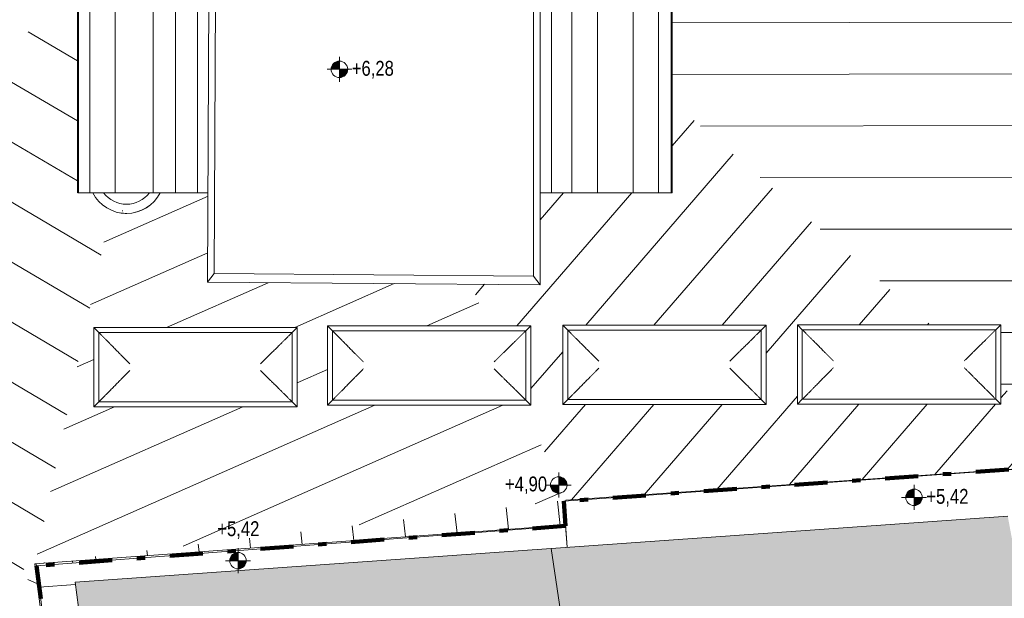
# Model space of a CAD drawing. Header units: metres. Extents: x 2 to 202, y -59 to 869.
# Tile 14 of 27: x 83 to 95, y -25 to -18. Entities that reach past the tile are written whole.
import ezdxf

# ---------------------------------------------------------------- set-up
doc = ezdxf.new("R2010")
doc.units = ezdxf.units.M
doc.header["$XCLIPFRAME"] = 2
doc.linetypes.add('_Strichpunkt - Weit_', pattern=[1, 0.4, -0.3, 0, -0.3])
for name, color, linetype, lineweight in [('A_Detailelemente', 7, 'Continuous', 9), ('A_Fenster', 45, 'Continuous', 5), ('A_Geschossdecken', 7, 'Continuous', 5), ('A_Geschossdecken_Oberflächenschraffur', 7, 'Continuous', 5), ('A_Hoehenkoten', 124, 'Continuous', 5), ('A_Linien', 5, 'Continuous', 9), ('A_Linien_Feine Linien', 7, 'Continuous', 5), ('A_Scan-Pixelbild', 213, 'Continuous', 5), ('A_Wand', 244, 'Continuous', 5), ('HLS-Bauteile', 7, 'Continuous', 5)]:
    doc.layers.add(name, color=color, linetype=linetype, lineweight=lineweight)
doc.styles.add('Arial', font='arial.ttf', dxfattribs={"width": 0.8, "height": 0.18})
picture_1 = doc.add_image_def('image1.pdf', size_in_pixel=(2828, 1699))

# ---------------------------------------------------------------- blocks, each defined once
blk = doc.blocks.new('FE Dachkuppel rund - Ø_850 _1000_-8070000-Dach')
at = {"layer": 'A_Fenster', "color": 250, "lineweight": 9}
for p, q in [((-12.527, -20.345), (-12.522, -20.346)), ((-12.518, -20.265), (-12.518, -20.265)), ((-12.531, -20.375), (-12.53, -20.375))]:
    blk.add_line(p, q, dxfattribs=at)
for centre, major_axis, start_param, end_param in [((-12.476, -19.923), (0.055, 0.452), 2.163164, 3.263775), ((-12.476, -19.923), (0.042, 0.342), 2.331621, 3.263775), ((-12.476, -19.923), (0.042, 0.342), 2.331621, 3.263775), ((-12.476, -19.923), (0.042, 0.342), 3.263775, 4.195697), ((-12.476, -19.923), (0.042, 0.342), 3.263775, 4.195697), ((-12.476, -19.923), (0.055, 0.452), 3.263775, 4.364137), ((-12.474, -19.923), (0.055, 0.452), 3.263775, 4.364664), ((-12.474, -19.923), (0.055, 0.452), 3.098428, 3.263775)]:
    blk.add_ellipse(centre, major_axis=major_axis, ratio=0.999493, start_param=start_param, end_param=end_param, dxfattribs=at)
blk = doc.blocks.new('FE Dachkuppel rechteckig - 2400 x 900-8070001-Dach')
at = {"layer": 'A_Fenster', "color": 250, "lineweight": 9}
for p, q in [((-12.871, -21.758), (-10.412, -21.758)), ((-12.871, -22.718), (-12.871, -21.758)), ((-12.871, -21.758), (-12.811, -21.818)), ((-10.472, -21.818), (-10.412, -21.758)), ((-10.412, -21.758), (-10.411, -21.758)), ((-10.412, -21.758), (-10.412, -22.718)), ((-10.411, -22.718), (-10.411, -21.758)), ((-12.811, -21.818), (-10.472, -21.818)), ((-12.811, -22.658), (-12.811, -21.818)), ((-10.472, -21.818), (-10.472, -22.658)), ((-12.811, -22.658), (-12.871, -22.718)), ((-10.412, -22.718), (-12.871, -22.718)), ((-12.871, -22.718), (-12.869, -22.718)), ((-12.869, -22.718), (-10.411, -22.718)), ((-10.472, -22.658), (-12.811, -22.658)), ((-10.472, -22.658), (-10.412, -22.718)), ((-10.412, -22.718), (-10.411, -22.718))]:
    blk.add_line(p, q, dxfattribs=at)
for points, knots in [([(-12.801, -21.828), (-12.793, -21.836), (-12.776, -21.853), (-12.752, -21.877), (-12.732, -21.897), (-12.716, -21.913), (-12.704, -21.925), (-12.693, -21.937), (-12.678, -21.952), (-12.659, -21.971), (-12.638, -21.992), (-12.625, -22.006), (-12.618, -22.012)], [-1, -1, -1, -1, -0.875, -0.75, -0.625, -0.5625, -0.5, -0.4375, -0.375, -0.25, -0.125, 0, 0, 0, 0]), ([(-10.668, -22.012), (-10.662, -22.005), (-10.648, -21.992), (-10.626, -21.97), (-10.603, -21.948), (-10.584, -21.929), (-10.568, -21.913), (-10.552, -21.897), (-10.531, -21.877), (-10.507, -21.852), (-10.49, -21.836), (-10.482, -21.828)], [0, 0, 0, 0, 0.125, 0.25, 0.375, 0.5, 0.5625, 0.625, 0.75, 0.875, 1, 1, 1, 1]), ([(-12.618, -22.012), (-12.612, -22.019), (-12.599, -22.032), (-12.578, -22.054), (-12.556, -22.076), (-12.537, -22.095), (-12.521, -22.111), (-12.505, -22.127), (-12.485, -22.147), (-12.461, -22.172), (-12.444, -22.188), (-12.436, -22.196)], [-1, -1, -1, -1, -0.875, -0.75, -0.625, -0.5, -0.4375, -0.375, -0.25, -0.125, 0, 0, 0, 0]), ([(-10.855, -22.196), (-10.847, -22.188), (-10.83, -22.172), (-10.805, -22.147), (-10.785, -22.127), (-10.769, -22.111), (-10.757, -22.099), (-10.745, -22.087), (-10.73, -22.072), (-10.711, -22.054), (-10.689, -22.032), (-10.675, -22.019), (-10.668, -22.012)], [0, 0, 0, 0, 0.125, 0.25, 0.375, 0.4375, 0.5, 0.5625, 0.625, 0.75, 0.875, 1, 1, 1, 1]), ([(-12.436, -22.278), (-12.444, -22.287), (-12.461, -22.303), (-12.485, -22.328), (-12.505, -22.348), (-12.521, -22.364), (-12.533, -22.376), (-12.544, -22.387), (-12.559, -22.403), (-12.578, -22.421), (-12.599, -22.443), (-12.612, -22.457), (-12.618, -22.463)], [0, 0, 0, 0, 0.125, 0.25, 0.375, 0.4375, 0.5, 0.5625, 0.625, 0.75, 0.875, 1, 1, 1, 1]), ([(-10.855, -22.278), (-10.847, -22.287), (-10.83, -22.303), (-10.805, -22.328), (-10.785, -22.348), (-10.769, -22.364), (-10.757, -22.376), (-10.745, -22.387), (-10.73, -22.403), (-10.711, -22.421), (-10.689, -22.443), (-10.675, -22.456), (-10.668, -22.463)], [0, 0, 0, 0, 0.125, 0.25, 0.375, 0.4375, 0.5, 0.5625, 0.625, 0.75, 0.875, 1, 1, 1, 1]), ([(-12.618, -22.463), (-12.625, -22.47), (-12.638, -22.483), (-12.659, -22.505), (-12.681, -22.527), (-12.7, -22.547), (-12.716, -22.562), (-12.732, -22.578), (-12.752, -22.599), (-12.776, -22.623), (-12.793, -22.64), (-12.801, -22.648)], [0, 0, 0, 0, 0.125, 0.25, 0.375, 0.5, 0.5625, 0.625, 0.75, 0.875, 1, 1, 1, 1]), ([(-10.668, -22.463), (-10.662, -22.47), (-10.648, -22.483), (-10.626, -22.505), (-10.603, -22.527), (-10.584, -22.546), (-10.568, -22.562), (-10.552, -22.578), (-10.532, -22.598), (-10.507, -22.623), (-10.49, -22.639), (-10.482, -22.648)], [0, 0, 0, 0, 0.125, 0.25, 0.375, 0.5, 0.5625, 0.625, 0.75, 0.875, 1, 1, 1, 1])]:
    blk.add_open_spline(points, degree=3, knots=knots, dxfattribs=at)
blk = doc.blocks.new('FE Dachkuppel rechteckig - 2400 x 900-8070002-Dach')
at = {"layer": 'A_Fenster', "color": 250, "lineweight": 9}
for p, q in [((-10.046, -21.737), (-7.587, -21.737)), ((-10.046, -22.697), (-10.046, -21.737)), ((-10.046, -21.737), (-9.986, -21.797)), ((-7.647, -21.797), (-7.587, -21.737)), ((-7.587, -21.737), (-7.586, -21.737)), ((-7.587, -21.737), (-7.587, -22.697)), ((-7.586, -22.697), (-7.586, -21.737)), ((-9.986, -21.797), (-7.647, -21.797)), ((-9.986, -22.637), (-9.986, -21.797)), ((-7.647, -21.797), (-7.647, -22.637)), ((-9.986, -22.637), (-10.046, -22.697)), ((-7.587, -22.697), (-10.046, -22.697)), ((-10.046, -22.697), (-10.045, -22.697)), ((-10.045, -22.697), (-7.586, -22.697)), ((-7.647, -22.637), (-9.986, -22.637)), ((-7.647, -22.637), (-7.587, -22.697)), ((-7.587, -22.697), (-7.586, -22.697))]:
    blk.add_line(p, q, dxfattribs=at)
for points, knots in [([(-9.976, -21.807), (-9.968, -21.815), (-9.951, -21.832), (-9.927, -21.856), (-9.907, -21.876), (-9.891, -21.892), (-9.879, -21.904), (-9.868, -21.916), (-9.853, -21.931), (-9.834, -21.95), (-9.813, -21.971), (-9.8, -21.985), (-9.794, -21.991)], [-1, -1, -1, -1, -0.875, -0.75, -0.625, -0.5625, -0.5, -0.4375, -0.375, -0.25, -0.125, 0, 0, 0, 0]), ([(-7.844, -21.991), (-7.837, -21.984), (-7.823, -21.971), (-7.801, -21.949), (-7.778, -21.927), (-7.759, -21.908), (-7.743, -21.892), (-7.727, -21.876), (-7.707, -21.856), (-7.682, -21.831), (-7.665, -21.815), (-7.657, -21.807)], [0, 0, 0, 0, 0.125, 0.25, 0.375, 0.5, 0.5625, 0.625, 0.75, 0.875, 1, 1, 1, 1]), ([(-9.794, -21.991), (-9.787, -21.998), (-9.774, -22.011), (-9.753, -22.033), (-9.731, -22.055), (-9.712, -22.074), (-9.696, -22.09), (-9.68, -22.106), (-9.66, -22.126), (-9.636, -22.151), (-9.619, -22.167), (-9.611, -22.175)], [-1, -1, -1, -1, -0.875, -0.75, -0.625, -0.5, -0.4375, -0.375, -0.25, -0.125, 0, 0, 0, 0]), ([(-8.03, -22.175), (-8.022, -22.167), (-8.005, -22.151), (-7.981, -22.126), (-7.96, -22.106), (-7.944, -22.09), (-7.932, -22.078), (-7.92, -22.066), (-7.905, -22.051), (-7.886, -22.033), (-7.864, -22.011), (-7.85, -21.998), (-7.844, -21.991)], [0, 0, 0, 0, 0.125, 0.25, 0.375, 0.4375, 0.5, 0.5625, 0.625, 0.75, 0.875, 1, 1, 1, 1]), ([(-9.611, -22.257), (-9.619, -22.266), (-9.636, -22.282), (-9.66, -22.307), (-9.68, -22.327), (-9.696, -22.343), (-9.708, -22.355), (-9.719, -22.366), (-9.734, -22.382), (-9.753, -22.4), (-9.774, -22.422), (-9.787, -22.436), (-9.794, -22.442)], [0, 0, 0, 0, 0.125, 0.25, 0.375, 0.4375, 0.5, 0.5625, 0.625, 0.75, 0.875, 1, 1, 1, 1]), ([(-8.03, -22.257), (-8.022, -22.266), (-8.005, -22.282), (-7.98, -22.307), (-7.96, -22.327), (-7.944, -22.343), (-7.932, -22.355), (-7.92, -22.366), (-7.905, -22.382), (-7.886, -22.4), (-7.864, -22.422), (-7.85, -22.435), (-7.844, -22.442)], [0, 0, 0, 0, 0.125, 0.25, 0.375, 0.4375, 0.5, 0.5625, 0.625, 0.75, 0.875, 1, 1, 1, 1]), ([(-9.794, -22.442), (-9.8, -22.449), (-9.813, -22.462), (-9.834, -22.484), (-9.856, -22.506), (-9.875, -22.526), (-9.891, -22.541), (-9.907, -22.557), (-9.927, -22.578), (-9.951, -22.602), (-9.968, -22.619), (-9.976, -22.627)], [0, 0, 0, 0, 0.125, 0.25, 0.375, 0.5, 0.5625, 0.625, 0.75, 0.875, 1, 1, 1, 1]), ([(-7.844, -22.442), (-7.837, -22.449), (-7.823, -22.462), (-7.801, -22.484), (-7.778, -22.506), (-7.759, -22.525), (-7.743, -22.541), (-7.727, -22.557), (-7.707, -22.577), (-7.682, -22.602), (-7.665, -22.618), (-7.657, -22.627)], [0, 0, 0, 0, 0.125, 0.25, 0.375, 0.5, 0.5625, 0.625, 0.75, 0.875, 1, 1, 1, 1])]:
    blk.add_open_spline(points, degree=3, knots=knots, dxfattribs=at)
blk = doc.blocks.new('FE Dachkuppel rechteckig - 2400 x 900-8070003-Dach')
at = {"layer": 'A_Fenster', "color": 250, "lineweight": 9}
for p, q in [((-7.2, -21.73), (-4.74, -21.729)), ((-7.2, -22.689), (-7.2, -21.73)), ((-7.2, -21.73), (-7.14, -21.789)), ((-4.8, -21.789), (-4.74, -21.729)), ((-4.74, -21.729), (-4.74, -21.73)), ((-4.74, -21.729), (-4.74, -22.689)), ((-4.74, -22.689), (-4.74, -21.73)), ((-7.14, -21.789), (-4.8, -21.789)), ((-7.14, -22.629), (-7.14, -21.789)), ((-4.8, -21.789), (-4.8, -22.629)), ((-7.14, -22.629), (-7.2, -22.689)), ((-4.74, -22.689), (-7.2, -22.689)), ((-7.2, -22.689), (-7.199, -22.69)), ((-7.199, -22.69), (-4.74, -22.689)), ((-4.8, -22.629), (-7.14, -22.629)), ((-4.8, -22.629), (-4.74, -22.689)), ((-4.74, -22.689), (-4.74, -22.689))]:
    blk.add_line(p, q, dxfattribs=at)
for points, knots in [([(-7.13, -21.799), (-7.122, -21.808), (-7.105, -21.824), (-7.081, -21.849), (-7.061, -21.869), (-7.045, -21.885), (-7.033, -21.897), (-7.021, -21.908), (-7.006, -21.923), (-6.988, -21.942), (-6.967, -21.963), (-6.953, -21.977), (-6.947, -21.983)], [-1, -1, -1, -1, -0.875, -0.75, -0.625, -0.5625, -0.5, -0.4375, -0.375, -0.25, -0.125, 0, 0, 0, 0]), ([(-4.996, -21.983), (-4.989, -21.976), (-4.975, -21.963), (-4.954, -21.942), (-4.931, -21.919), (-4.912, -21.9), (-4.896, -21.884), (-4.88, -21.869), (-4.86, -21.848), (-4.835, -21.824), (-4.819, -21.807), (-4.81, -21.799)], [0, 0, 0, 0, 0.125, 0.25, 0.375, 0.5, 0.5625, 0.625, 0.75, 0.875, 1, 1, 1, 1]), ([(-6.947, -21.983), (-6.94, -21.99), (-6.927, -22.003), (-6.905, -22.025), (-6.883, -22.047), (-6.864, -22.066), (-6.848, -22.082), (-6.832, -22.098), (-6.812, -22.118), (-6.788, -22.142), (-6.771, -22.159), (-6.763, -22.167)], [-1, -1, -1, -1, -0.875, -0.75, -0.625, -0.5, -0.4375, -0.375, -0.25, -0.125, 0, 0, 0, 0]), ([(-5.181, -22.167), (-5.173, -22.159), (-5.156, -22.142), (-5.132, -22.118), (-5.112, -22.097), (-5.096, -22.081), (-5.084, -22.07), (-5.072, -22.058), (-5.057, -22.043), (-5.038, -22.024), (-5.016, -22.003), (-5.003, -21.989), (-4.996, -21.983)], [0, 0, 0, 0, 0.125, 0.25, 0.375, 0.4375, 0.5, 0.5625, 0.625, 0.75, 0.875, 1, 1, 1, 1]), ([(-6.763, -22.249), (-6.771, -22.257), (-6.788, -22.274), (-6.812, -22.298), (-6.832, -22.319), (-6.848, -22.335), (-6.86, -22.347), (-6.872, -22.358), (-6.887, -22.374), (-6.905, -22.392), (-6.927, -22.414), (-6.94, -22.428), (-6.947, -22.434)], [0, 0, 0, 0, 0.125, 0.25, 0.375, 0.4375, 0.5, 0.5625, 0.625, 0.75, 0.875, 1, 1, 1, 1]), ([(-5.181, -22.249), (-5.173, -22.257), (-5.157, -22.274), (-5.132, -22.298), (-5.112, -22.318), (-5.096, -22.334), (-5.084, -22.346), (-5.072, -22.358), (-5.057, -22.373), (-5.038, -22.392), (-5.016, -22.413), (-5.003, -22.427), (-4.996, -22.434)], [0, 0, 0, 0, 0.125, 0.25, 0.375, 0.4375, 0.5, 0.5625, 0.625, 0.75, 0.875, 1, 1, 1, 1]), ([(-6.947, -22.434), (-6.953, -22.441), (-6.967, -22.455), (-6.988, -22.476), (-7.01, -22.499), (-7.029, -22.518), (-7.045, -22.534), (-7.061, -22.55), (-7.081, -22.57), (-7.105, -22.595), (-7.122, -22.611), (-7.13, -22.619)], [0, 0, 0, 0, 0.125, 0.25, 0.375, 0.5, 0.5625, 0.625, 0.75, 0.875, 1, 1, 1, 1]), ([(-4.996, -22.434), (-4.989, -22.441), (-4.975, -22.454), (-4.954, -22.476), (-4.931, -22.498), (-4.912, -22.518), (-4.896, -22.533), (-4.88, -22.549), (-4.86, -22.57), (-4.835, -22.594), (-4.819, -22.611), (-4.81, -22.619)], [0, 0, 0, 0, 0.125, 0.25, 0.375, 0.5, 0.5625, 0.625, 0.75, 0.875, 1, 1, 1, 1])]:
    blk.add_open_spline(points, degree=3, knots=knots, dxfattribs=at)
blk = doc.blocks.new('FE Dachkuppel rechteckig - 2400 x 900-8070004-Dach')
at = {"layer": 'A_Fenster', "color": 250, "lineweight": 9}
for p, q in [((-4.364, -21.725), (-1.904, -21.725)), ((-4.364, -22.685), (-4.364, -21.725)), ((-4.364, -21.725), (-4.304, -21.785)), ((-4.304, -21.785), (-1.964, -21.785)), ((-4.304, -22.625), (-4.304, -21.785)), ((-1.964, -21.785), (-1.904, -21.725)), ((-1.964, -21.785), (-1.964, -22.625)), ((-1.904, -21.725), (-1.903, -21.725)), ((-1.904, -21.725), (-1.904, -22.685)), ((-1.903, -22.685), (-1.903, -21.725)), ((-4.304, -22.625), (-4.364, -22.685)), ((-1.904, -22.685), (-4.364, -22.685)), ((-4.364, -22.685), (-4.363, -22.686)), ((-4.363, -22.686), (-1.903, -22.685)), ((-1.964, -22.625), (-4.304, -22.625)), ((-1.964, -22.625), (-1.904, -22.685)), ((-1.904, -22.685), (-1.903, -22.685))]:
    blk.add_line(p, q, dxfattribs=at)
for points, knots in [([(-4.294, -21.795), (-4.285, -21.804), (-4.269, -21.82), (-4.244, -21.845), (-4.224, -21.865), (-4.208, -21.881), (-4.197, -21.892), (-4.185, -21.904), (-4.17, -21.919), (-4.151, -21.938), (-4.13, -21.959), (-4.117, -21.973), (-4.11, -21.979)], [-1, -1, -1, -1, -0.875, -0.75, -0.625, -0.5625, -0.5, -0.4375, -0.375, -0.25, -0.125, 0, 0, 0, 0]), ([(-2.16, -21.979), (-2.153, -21.972), (-2.139, -21.959), (-2.117, -21.937), (-2.095, -21.915), (-2.075, -21.896), (-2.06, -21.88), (-2.044, -21.864), (-2.023, -21.844), (-1.999, -21.82), (-1.982, -21.803), (-1.974, -21.795)], [0, 0, 0, 0, 0.125, 0.25, 0.375, 0.5, 0.5625, 0.625, 0.75, 0.875, 1, 1, 1, 1]), ([(-4.11, -21.979), (-4.104, -21.986), (-4.09, -21.999), (-4.069, -22.02), (-4.047, -22.043), (-4.028, -22.062), (-4.012, -22.078), (-3.996, -22.094), (-3.976, -22.114), (-3.952, -22.138), (-3.935, -22.155), (-3.927, -22.163)], [-1, -1, -1, -1, -0.875, -0.75, -0.625, -0.5, -0.4375, -0.375, -0.25, -0.125, 0, 0, 0, 0]), ([(-2.345, -22.163), (-2.337, -22.154), (-2.32, -22.138), (-2.296, -22.113), (-2.275, -22.093), (-2.259, -22.077), (-2.248, -22.066), (-2.236, -22.054), (-2.22, -22.039), (-2.202, -22.02), (-2.18, -21.999), (-2.166, -21.985), (-2.16, -21.979)], [0, 0, 0, 0, 0.125, 0.25, 0.375, 0.4375, 0.5, 0.5625, 0.625, 0.75, 0.875, 1, 1, 1, 1]), ([(-3.927, -22.245), (-3.935, -22.253), (-3.952, -22.27), (-3.976, -22.294), (-3.996, -22.315), (-4.012, -22.331), (-4.024, -22.342), (-4.035, -22.354), (-4.051, -22.369), (-4.069, -22.388), (-4.09, -22.41), (-4.104, -22.423), (-4.11, -22.43)], [0, 0, 0, 0, 0.125, 0.25, 0.375, 0.4375, 0.5, 0.5625, 0.625, 0.75, 0.875, 1, 1, 1, 1]), ([(-2.345, -22.245), (-2.337, -22.253), (-2.32, -22.27), (-2.296, -22.294), (-2.275, -22.314), (-2.259, -22.33), (-2.248, -22.342), (-2.236, -22.354), (-2.22, -22.369), (-2.202, -22.388), (-2.18, -22.409), (-2.166, -22.423), (-2.16, -22.43)], [0, 0, 0, 0, 0.125, 0.25, 0.375, 0.4375, 0.5, 0.5625, 0.625, 0.75, 0.875, 1, 1, 1, 1]), ([(-4.11, -22.43), (-4.117, -22.437), (-4.13, -22.45), (-4.151, -22.472), (-4.174, -22.495), (-4.193, -22.514), (-4.208, -22.53), (-4.224, -22.546), (-4.245, -22.566), (-4.269, -22.591), (-4.285, -22.607), (-4.294, -22.615)], [0, 0, 0, 0, 0.125, 0.25, 0.375, 0.5, 0.5625, 0.625, 0.75, 0.875, 1, 1, 1, 1]), ([(-2.16, -22.43), (-2.153, -22.437), (-2.139, -22.45), (-2.117, -22.472), (-2.095, -22.494), (-2.076, -22.514), (-2.06, -22.529), (-2.044, -22.545), (-2.023, -22.566), (-1.999, -22.59), (-1.982, -22.607), (-1.974, -22.615)], [0, 0, 0, 0, 0.125, 0.25, 0.375, 0.5, 0.5625, 0.625, 0.75, 0.875, 1, 1, 1, 1])]:
    blk.add_open_spline(points, degree=3, knots=knots, dxfattribs=at)
blk = doc.blocks.new('HLS-Bauteile 1 - HLS-Bauteile 1-8100788-Dach')
at = {"layer": 'HLS-Bauteile', "color": 250, "lineweight": 9}
for p, q in [((-10.956, -14.65), (-10.956, -14.508)), ((-7.966, -14.508), (-10.956, -14.508)), ((-7.966, -14.508), (-7.966, -14.65)), ((-10.956, -14.967), (-10.956, -14.65)), ((-10.956, -14.65), (-7.966, -14.65)), ((-7.966, -14.65), (-7.966, -14.967)), ((-10.956, -15.44), (-10.956, -14.967)), ((-7.966, -14.967), (-10.956, -14.967)), ((-7.966, -14.967), (-7.966, -15.44)), ((-10.956, -15.714), (-10.956, -15.44)), ((-7.966, -15.44), (-10.956, -15.44)), ((-7.966, -15.44), (-7.966, -15.714)), ((-10.956, -15.978), (-10.956, -15.714)), ((-7.966, -15.714), (-10.956, -15.714)), ((-7.966, -15.714), (-7.966, -15.978)), ((-10.956, -16.084), (-10.956, -15.978)), ((-7.966, -15.978), (-10.956, -15.978)), ((-7.966, -15.978), (-7.966, -16.103)), ((-11.495, -21.211), (-11.474, -16.081)), ((-11.474, -16.081), (-7.474, -16.106)), ((-11.474, -16.081), (-11.394, -16.186)), ((-11.394, -16.186), (-11.415, -21.106)), ((-7.554, -16.211), (-11.394, -16.186)), ((-7.554, -16.211), (-7.474, -16.106)), ((-7.474, -16.106), (-7.474, -21.24)), ((-7.554, -21.135), (-7.554, -16.211)), ((-13.07, -17.139), (-13.068, -17.139)), ((-13.07, -20.129), (-13.07, -17.139)), ((-13.068, -17.139), (-13.067, -17.139)), ((-13.068, -20.129), (-13.068, -17.139)), ((-13.068, -20.129), (-13.068, -17.139)), ((-13.067, -20.129), (-13.067, -17.139)), ((-13.066, -17.139), (-13.066, -17.139)), ((-13.066, -20.129), (-13.066, -17.139)), ((-13.066, -20.129), (-13.066, -17.139)), ((-13.065, -17.139), (-13.064, -17.139)), ((-13.065, -20.129), (-13.065, -17.139)), ((-13.064, -17.139), (-13.063, -17.139)), ((-13.064, -20.129), (-13.064, -17.139)), ((-13.064, -20.129), (-13.064, -17.139)), ((-13.063, -17.139), (-13.062, -17.139)), ((-13.063, -20.129), (-13.063, -17.139)), ((-13.063, -20.129), (-13.063, -17.139)), ((-13.062, -17.139), (-13.061, -17.139)), ((-13.062, -20.129), (-13.062, -17.139)), ((-13.062, -20.129), (-13.062, -17.139)), ((-13.061, -17.139), (-13.06, -17.139)), ((-13.061, -20.129), (-13.061, -17.139)), ((-13.061, -20.129), (-13.061, -17.139)), ((-13.06, -17.139), (-13.058, -17.139)), ((-13.06, -20.129), (-13.06, -17.139)), ((-13.06, -20.129), (-13.06, -17.139)), ((-13.058, -17.139), (-12.919, -17.139)), ((-13.058, -17.139), (-13.058, -20.129)), ((-12.919, -17.139), (-12.614, -17.139)), ((-12.919, -17.139), (-12.919, -20.129)), ((-12.614, -17.139), (-12.154, -17.139)), ((-12.614, -20.129), (-12.614, -17.139)), ((-12.154, -17.139), (-11.885, -17.139)), ((-12.154, -20.129), (-12.154, -17.139)), ((-11.885, -17.139), (-11.619, -17.139)), ((-11.885, -20.129), (-11.885, -17.139)), ((-11.619, -17.139), (-11.478, -17.139)), ((-11.619, -20.129), (-11.619, -17.139)), ((-7.474, -17.139), (-7.338, -17.139)), ((-7.338, -17.139), (-7.092, -17.139)), ((-7.338, -17.139), (-7.338, -20.129)), ((-7.092, -17.139), (-6.781, -17.139)), ((-7.092, -17.139), (-7.092, -20.129)), ((-6.781, -17.139), (-6.349, -17.139)), ((-6.781, -17.139), (-6.781, -20.129)), ((-6.349, -17.139), (-6.044, -17.139)), ((-6.349, -17.139), (-6.349, -20.129)), ((-6.044, -17.139), (-5.889, -17.139)), ((-6.044, -20.129), (-6.044, -17.139)), ((-5.889, -17.139), (-5.888, -17.139)), ((-5.889, -20.129), (-5.889, -17.139)), ((-5.888, -17.139), (-5.888, -20.129)), ((-5.887, -17.139), (-5.886, -17.139)), ((-5.887, -17.139), (-5.887, -20.129)), ((-5.886, -17.139), (-5.885, -17.139)), ((-5.886, -17.139), (-5.886, -20.129)), ((-5.886, -17.139), (-5.886, -20.129)), ((-5.885, -17.139), (-5.884, -17.139)), ((-5.885, -17.139), (-5.885, -20.129)), ((-5.885, -17.139), (-5.885, -20.129)), ((-5.884, -17.139), (-5.883, -17.139)), ((-5.884, -17.139), (-5.884, -20.129)), ((-5.884, -17.139), (-5.884, -20.129)), ((-5.883, -17.139), (-5.882, -17.139)), ((-5.883, -17.139), (-5.883, -20.129)), ((-5.883, -17.139), (-5.883, -20.129)), ((-5.882, -17.139), (-5.881, -17.139)), ((-5.882, -17.139), (-5.882, -20.129)), ((-5.882, -17.139), (-5.882, -20.129)), ((-5.881, -17.139), (-5.88, -17.139)), ((-5.881, -17.139), (-5.881, -20.129)), ((-5.881, -17.139), (-5.881, -20.129)), ((-5.88, -17.139), (-5.877, -17.139)), ((-5.88, -17.139), (-5.88, -20.129)), ((-5.88, -17.139), (-5.88, -20.129)), ((-5.877, -17.139), (-5.877, -20.129)), ((-13.068, -20.129), (-13.07, -20.129)), ((-13.067, -20.129), (-13.068, -20.129)), ((-13.066, -20.129), (-13.066, -20.129)), ((-13.064, -20.129), (-13.065, -20.129)), ((-13.063, -20.129), (-13.064, -20.129)), ((-13.062, -20.129), (-13.063, -20.129)), ((-13.061, -20.129), (-13.062, -20.129)), ((-13.06, -20.129), (-13.061, -20.129)), ((-13.058, -20.129), (-13.06, -20.129)), ((-12.919, -20.129), (-13.058, -20.129)), ((-12.614, -20.129), (-12.919, -20.129)), ((-12.154, -20.129), (-12.614, -20.129)), ((-11.885, -20.129), (-12.154, -20.129)), ((-11.619, -20.129), (-11.885, -20.129)), ((-11.491, -20.129), (-11.619, -20.129)), ((-7.338, -20.129), (-7.474, -20.129)), ((-7.092, -20.129), (-7.338, -20.129)), ((-6.781, -20.129), (-7.092, -20.129)), ((-6.349, -20.129), (-6.781, -20.129)), ((-6.044, -20.129), (-6.349, -20.129)), ((-5.889, -20.129), (-6.044, -20.129)), ((-5.888, -20.129), (-5.889, -20.129)), ((-5.886, -20.129), (-5.887, -20.129)), ((-5.885, -20.129), (-5.886, -20.129)), ((-5.884, -20.129), (-5.885, -20.129)), ((-5.883, -20.129), (-5.884, -20.129)), ((-5.882, -20.129), (-5.883, -20.129)), ((-5.881, -20.129), (-5.882, -20.129)), ((-5.88, -20.129), (-5.881, -20.129)), ((-5.877, -20.129), (-5.88, -20.129)), ((-11.495, -21.211), (-11.415, -21.106)), ((-11.415, -21.106), (-7.554, -21.135)), ((-7.474, -21.24), (-7.554, -21.135)), ((-7.474, -21.24), (-11.495, -21.211))]:
    blk.add_line(p, q, dxfattribs=at)
blk = doc.blocks.new('Höhenkoten - Kreuz gefüllt-6114407-Dach')
at = {"layer": 'A_Hoehenkoten'}
h = blk.add_hatch(color=256, dxfattribs=at)
edge = h.paths.add_edge_path(flags=0)
edge.add_line((0.001, 0.0014), (0, 0.0014))
edge.add_line((0, 0.0014), (0, 0.0024))
edge.add_arc((0, 0.0014), 0.001, 0, 90, ccw=False)
h = blk.add_hatch(color=256, dxfattribs=at)
edge = h.paths.add_edge_path(flags=0)
edge.add_line((-0.001, 0.0014), (0, 0.0014))
edge.add_line((0, 0.0014), (0, 0.0004))
edge.add_arc((0, 0.0014), 0.001, 180, 270, ccw=False)
for p, q in [((0, 0.0029), (0, -0.0001)), ((0, 0.0014), (0, 0.0024)), ((0, 0.0024), (0, 0.0014)), ((0, 0.0024), (0, 0.0014)), ((0, 0.0014), (0, 0.0024)), ((-0.0015, 0.0014), (0.0015, 0.0014)), ((-0.001, 0.0014), (0, 0.0014)), ((0, 0.0014), (-0.001, 0.0014)), ((0, 0.0014), (-0.001, 0.0014)), ((-0.001, 0.0014), (0, 0.0014)), ((0.001, 0.0014), (0, 0.0014)), ((0, 0.0014), (0, 0.0004)), ((0, 0.0004), (0, 0.0014)), ((0, 0.0014), (0.001, 0.0014)), ((0, 0.0014), (0.001, 0.0014)), ((0.001, 0.0014), (0, 0.0014)), ((0, 0.0014), (0, 0.0004)), ((0, 0.0004), (0, 0.0014))]:
    blk.add_line(p, q, dxfattribs=at)
for start, end in [(90, 180), (90, 180), (360, 90), (360, 90), (180, 270), (180, 270), (270, 0), (270, 360)]:
    blk.add_arc((0, 0.0014), 0.001, start, end, dxfattribs=at)

msp = doc.modelspace()

# ---------------------------------------------------------------- hatches: boundary and pattern name
at = {"layer": 'A_Detailelemente'}
for points in [[(92.291, -44.509), (98.559, -44.068), (94.817, -24.039), (89.298, -24.43), (92.217, -44.016)], [(85.985, -44.016), (92.169, -43.692), (89.298, -24.43), (83.541, -24.838), (85.98, -43.974)]]:
    msp.add_hatch(color=254, dxfattribs=at).paths.add_polyline_path(points, flags=0)
at = {"layer": 'A_Geschossdecken_Oberflächenschraffur'}
h = msp.add_hatch(dxfattribs=at)
h.set_pattern_fill('FP_11', color=10, style=0, pattern_type=2)
h.set_pattern_definition([(0.064, (90.5692, -3.697), (-0.000698, 0.625), [])])
h.paths.add_polyline_path([(95.829, -23.402), (95.827, -20.026), (95.811, -20.026), (95.811, -19.991), (95.69, -19.991), (95.69, -19.541), (95.811, -19.541), (95.811, -16.757), (95.695, -16.757), (95.695, 12.718), (95.811, 12.718), (95.811, 15.964), (94.304, 11.641), (94.336, 11.598), (94.369, 11.538), (94.393, 11.467), (94.406, 11.392), (94.405, 11.316), (94.392, 11.239), (94.368, 11.169), (94.329, 11.101), (94.282, 11.042), (94.227, 10.993), (94.164, 10.953), (94.097, 10.924), (94.05, 10.912), (93.794, 10.177), (93.827, 10.198), (93.895, 10.227), (93.964, 10.245), (94.041, 10.251), (94.116, 10.244), (94.19, 10.225), (94.26, 10.194), (94.324, 10.152), (94.375, 10.104), (94.421, 10.045), (94.457, 9.979), (94.482, 9.904), (94.494, 9.833), (94.494, 9.758), (94.48, 9.68), (94.456, 9.611), (94.417, 9.542), (94.37, 9.483), (94.315, 9.434), (94.253, 9.394), (94.185, 9.365), (94.113, 9.347), (94.039, 9.341), (93.964, 9.347), (93.892, 9.366), (93.823, 9.396), (93.756, 9.441), (93.702, 9.491), (93.657, 9.55), (93.622, 9.615), (93.61, 9.649), (92.59, 6.718), (94.672, 6.718), (94.671, 5.258), (92.292, 5.258), (92.292, 5.866), (91.194, 2.714), (91.853, 2.714), (91.852, 1.254), (90.685, 1.254), (89.799, -1.29), (91.841, -1.29), (91.841, -2.75), (89.461, -2.75), (89.461, -2.259), (88.407, -5.284), (89.021, -5.284), (89.021, -6.744), (87.898, -6.744), (87.014, -9.282), (89.033, -9.282), (89.033, -10.742), (86.653, -10.742), (86.653, -10.317), (85.27, -14.286), (85.681, -14.641), (85.681, -14.508), (86.101, -14.508), (86.093, -14.502), (86.039, -14.451), (85.994, -14.392), (85.96, -14.327), (85.936, -14.256), (85.924, -14.178), (85.924, -14.109), (85.936, -14.035), (85.96, -13.964), (85.996, -13.898), (86.047, -13.834), (86.102, -13.784), (86.165, -13.745), (86.233, -13.715), (86.305, -13.698), (86.377, -13.692), (86.454, -13.698), (86.528, -13.717), (86.595, -13.747), (86.662, -13.792), (86.715, -13.841), (86.759, -13.898), (86.797, -13.97), (86.82, -14.035), (86.832, -14.109), (86.832, -14.184), (86.818, -14.263), (86.793, -14.333), (86.757, -14.399), (86.708, -14.459), (86.656, -14.508), (88.019, -14.508), (87.991, -14.489), (87.937, -14.438), (87.892, -14.38), (87.856, -14.311), (87.834, -14.244), (87.821, -14.171), (87.821, -14.096), (87.834, -14.022), (87.859, -13.949), (87.894, -13.885), (87.945, -13.821), (88, -13.772), (88.062, -13.732), (88.131, -13.702), (88.2, -13.685), (88.276, -13.679), (88.276, -13.679), (88.352, -13.685), (88.426, -13.704), (88.495, -13.735), (88.559, -13.778), (88.615, -13.831), (88.657, -13.885), (88.695, -13.957), (88.717, -14.022), (88.729, -14.096), (88.729, -14.171), (88.716, -14.249), (88.691, -14.32), (88.654, -14.387), (88.606, -14.446), (88.552, -14.495), (88.532, -14.508), (88.671, -14.508), (88.671, -16.103), (89.163, -16.106), (89.163, -17.139), (90.76, -17.139), (90.76, -19.026), (93.887, -21.725), (94.734, -21.725), (94.734, -22.457), (95.827, -23.401)], flags=0)
h.paths.add_polyline_path([(93.938, -16.204), (93.858, -16.196), (93.791, -16.179), (93.722, -16.149), (93.655, -16.104), (93.601, -16.054), (93.556, -15.995), (93.521, -15.93), (93.497, -15.859), (93.485, -15.781), (93.485, -15.711), (93.497, -15.637), (93.522, -15.566), (93.558, -15.5), (93.609, -15.436), (93.663, -15.387), (93.726, -15.347), (93.794, -15.318), (93.863, -15.3), (93.94, -15.294), (94.015, -15.3), (94.089, -15.319), (94.159, -15.351), (94.223, -15.393), (94.278, -15.446), (94.32, -15.5), (94.358, -15.571), (94.381, -15.638), (94.393, -15.711), (94.393, -15.787), (94.379, -15.865), (94.355, -15.934), (94.317, -16.002), (94.269, -16.062), (94.214, -16.111), (94.151, -16.151), (94.084, -16.18), (94.012, -16.198), (93.94, -16.204)], flags=0)
h.paths.add_polyline_path([(90.178, -14.64), (90.103, -14.634), (90.03, -14.616), (89.958, -14.583), (89.894, -14.54), (89.839, -14.488), (89.795, -14.432), (89.759, -14.362), (89.737, -14.296), (89.724, -14.223), (89.724, -14.148), (89.737, -14.074), (89.763, -13.999), (89.797, -13.937), (89.848, -13.873), (89.903, -13.823), (89.965, -13.784), (90.033, -13.754), (90.103, -13.737), (90.179, -13.73), (90.255, -13.737), (90.329, -13.756), (90.398, -13.787), (90.462, -13.83), (90.514, -13.877), (90.56, -13.937), (90.597, -14.008), (90.62, -14.074), (90.632, -14.148), (90.632, -14.223), (90.619, -14.301), (90.594, -14.371), (90.557, -14.438), (90.509, -14.498), (90.454, -14.548), (90.391, -14.587), (90.323, -14.617), (90.252, -14.634), (90.179, -14.64)], flags=0)
h.paths.add_polyline_path([(93.966, -14.617), (93.891, -14.611), (93.818, -14.592), (93.749, -14.562), (93.682, -14.517), (93.628, -14.467), (93.583, -14.408), (93.547, -14.339), (93.525, -14.273), (93.512, -14.2), (93.512, -14.124), (93.525, -14.05), (93.549, -13.979), (93.585, -13.913), (93.636, -13.849), (93.691, -13.8), (93.753, -13.76), (93.821, -13.731), (93.891, -13.713), (93.967, -13.707), (94.043, -13.713), (94.117, -13.733), (94.186, -13.764), (94.25, -13.806), (94.302, -13.854), (94.348, -13.913), (94.385, -13.984), (94.408, -14.05), (94.42, -14.125), (94.42, -14.2), (94.407, -14.278), (94.382, -14.347), (94.345, -14.415), (94.297, -14.475), (94.242, -14.524), (94.178, -14.564), (94.111, -14.593), (94.04, -14.611), (93.967, -14.617)], flags=0)
h.paths.add_polyline_path([(92.068, -14.607), (91.993, -14.601), (91.92, -14.582), (91.851, -14.552), (91.784, -14.507), (91.731, -14.457), (91.686, -14.398), (91.649, -14.329), (91.627, -14.262), (91.615, -14.189), (91.615, -14.114), (91.627, -14.04), (91.652, -13.969), (91.687, -13.903), (91.738, -13.839), (91.793, -13.79), (91.855, -13.75), (91.923, -13.721), (91.993, -13.703), (92.069, -13.697), (92.145, -13.703), (92.219, -13.722), (92.289, -13.754), (92.352, -13.796), (92.404, -13.844), (92.45, -13.903), (92.488, -13.974), (92.51, -14.04), (92.523, -14.114), (92.523, -14.189), (92.509, -14.268), (92.484, -14.337), (92.447, -14.405), (92.399, -14.465), (92.345, -14.514), (92.281, -14.554), (92.214, -14.583), (92.142, -14.601), (92.069, -14.607)], flags=0)
h.paths.add_polyline_path([(92.313, -10.745), (92.312, -10.745), (92.312, -9.285), (94.693, -9.285), (94.692, -10.745), (92.342, -10.745)], flags=0)
h.paths.add_polyline_path([(89.488, -10.737), (89.488, -10.737), (89.488, -9.277), (91.868, -9.277), (91.867, -10.737), (89.511, -10.737)], flags=0)
h.paths.add_polyline_path([(92.302, -6.753), (92.301, -6.752), (92.301, -5.292), (94.682, -5.293), (94.681, -6.752), (92.329, -6.753)], flags=0)
h.paths.add_polyline_path([(89.49, -6.744), (89.489, -6.744), (89.489, -5.284), (91.87, -5.284), (91.869, -6.744), (89.522, -6.744)], flags=0)
h.paths.add_polyline_path([(92.297, -2.753), (92.296, -2.753), (92.296, -1.293), (94.676, -1.293), (94.676, -2.753), (92.323, -2.753)], flags=0)
h.paths.add_polyline_path([(94.674, 1.25), (92.294, 1.25), (92.294, 2.71), (94.675, 2.71), (94.675, 1.25)], flags=0)
h = msp.add_hatch(dxfattribs=at)
h.set_pattern_fill('FP_10', color=10, style=0, pattern_type=2)
h.set_pattern_definition([(93.624, (76.6402, -21.191), (-0.62375, -0.039505), [])])
h.paths.add_polyline_path([(68.218, -28.078), (77.482, -27.488), (78.516, -25.736), (78.516, -25.524), (78.641, -25.524), (80.276, -22.751), (79.409, -22.751), (79.41, -21.291), (81.138, -21.291), (83.567, -17.172), (83.567, -17.139), (83.587, -17.139), (84.011, -16.42), (83.944, -16.391), (83.877, -16.346), (83.823, -16.296), (83.778, -16.237), (83.743, -16.172), (83.719, -16.101), (83.707, -16.028), (83.707, -15.953), (83.72, -15.879), (83.744, -15.808), (83.78, -15.742), (83.831, -15.678), (83.885, -15.63), (83.947, -15.59), (84.013, -15.561), (84.092, -15.542), (84.161, -15.536), (84.236, -15.542), (84.31, -15.561), (84.378, -15.591), (84.444, -15.635), (84.464, -15.653), (85.27, -14.286), (81.529, -17.276), (81.774, -17.276), (81.774, -18.736), (79.702, -18.736), (76.157, -21.57), (76.157, -22.75), (74.681, -22.75), (71.232, -25.506), (73.385, -25.507), (73.385, -26.467), (71.024, -26.466), (71.024, -25.673), (68.218, -27.916)], flags=0)
h.paths.add_polyline_path([(73.811, -26.458), (73.81, -26.458), (73.811, -25.498), (76.171, -25.498), (76.17, -26.458), (73.811, -26.458)], flags=0)
h.paths.add_polyline_path([(76.62, -22.751), (76.597, -22.75), (76.598, -21.29), (78.978, -21.291), (78.978, -22.751), (76.647, -22.751)], flags=0)
h = msp.add_hatch(dxfattribs=at)
h.set_pattern_fill('FP_15', color=10, style=0, pattern_type=2)
h.set_pattern_definition([(149.445, (81.3752, -20.87), (-0.31773, -0.538213), [])])
h.paths.add_polyline_path([(77.482, -27.488), (79.429, -26.484), (78.515, -26.484), (78.515, -25.736), (77.595, -27.296)], flags=0)
h.paths.add_polyline_path([(79.976, -26.202), (80.306, -26.032), (80.307, -25.526), (81.288, -25.526), (83.054, -24.616), (83.972, -20.335), (83.942, -20.321), (83.878, -20.278), (83.823, -20.227), (83.779, -20.168), (83.757, -20.129), (83.567, -20.129), (83.567, -17.172), (81.138, -21.291), (81.79, -21.291), (81.79, -22.751), (80.276, -22.751), (78.64, -25.524), (79.976, -25.524), (79.976, -25.914)], flags=0)
h.paths.add_polyline_path([(83.647, -17.139), (84.658, -17.139), (85.27, -14.286), (84.464, -15.653), (84.496, -15.683), (84.543, -15.744), (84.578, -15.808), (84.603, -15.882), (84.615, -15.959), (84.614, -16.031), (84.602, -16.104), (84.577, -16.176), (84.542, -16.24), (84.491, -16.304), (84.439, -16.351), (84.376, -16.392), (84.308, -16.422), (84.236, -16.44), (84.224, -16.441), (84.161, -16.446), (84.086, -16.44), (84.01, -16.421), (83.587, -17.139), (83.647, -17.139)], flags=0)
h = msp.add_hatch(dxfattribs=at)
h.set_pattern_fill('FP_8', color=10, style=0, pattern_type=2)
h.set_pattern_definition([(23.789, (85.6962, -19.246), (-0.252106, 0.5719), [])])
h.paths.add_polyline_path([(83.054, -24.616), (89.472, -23.847), (88.966, -22.697), (86.591, -22.697), (86.591, -21.737), (88.545, -21.737), (88.324, -21.234), (85.142, -21.211), (85.147, -20.129), (84.567, -20.129), (84.541, -20.176), (84.493, -20.236), (84.441, -20.283), (84.376, -20.325), (84.305, -20.355), (84.234, -20.372), (84.161, -20.378), (84.086, -20.372), (84.014, -20.353), (83.972, -20.335), (83.073, -24.528)], flags=0)
h.paths.add_polyline_path([(83.768, -22.718), (83.766, -22.718), (83.766, -21.758), (86.226, -21.758), (86.226, -22.718), (83.79, -22.718)], flags=0)
h.paths.add_polyline_path([(84.752, -17.139), (85.159, -17.139), (85.163, -16.081), (85.681, -16.084), (85.681, -15.222), (85.27, -14.286), (84.658, -17.139), (84.739, -17.139)], flags=0)
h = msp.add_hatch(dxfattribs=at)
h.set_pattern_fill('FP_9', color=10, style=0, pattern_type=2)
h.set_pattern_definition([(49.201, (90.5602, -18.836), (-0.47313, 0.40838), [])])
h.paths.add_polyline_path([(89.472, -23.847), (95.829, -23.402), (94.734, -22.457), (94.733, -22.685), (92.274, -22.685), (92.274, -21.725), (93.886, -21.725), (90.76, -19.026), (90.76, -20.129), (89.163, -20.129), (89.163, -21.24), (88.324, -21.234), (88.545, -21.737), (89.051, -21.737), (89.051, -22.697), (88.967, -22.697), (89.45, -23.797)], flags=0)
h.paths.add_polyline_path([(89.438, -22.69), (89.437, -22.689), (89.437, -21.73), (91.898, -21.73), (91.897, -22.689), (89.47, -22.69)], flags=0)
h.paths.add_polyline_path([(85.681, -15.222), (85.681, -14.641), (85.27, -14.286), (85.57, -14.967)], flags=0)
h = msp.add_hatch(dxfattribs=at)
h.set_pattern_fill('FP_6', color=10, style=0, pattern_type=2)
h.set_pattern_definition([(96.825, (86.2682, -24.235), (-0.62057, -0.07427), [])])
h.paths.add_polyline_path([(83.054, -24.616), (89.471, -24.148), (89.45, -23.858), (89.472, -23.856), (89.472, -23.847), (83.073, -24.613)], flags=0)
h = msp.add_hatch(dxfattribs=at)
h.set_pattern_fill('FP_7', color=10, style=0, pattern_type=2)
h.set_pattern_definition([(93.7, (80.2712, -26.052), (-0.6237, -0.04032), [])])
h.paths.add_polyline_path([(77.482, -27.488), (81.868, -27.204), (83.054, -24.616), (81.288, -25.526), (81.767, -25.526), (81.766, -26.486), (80.306, -26.486), (80.306, -26.032), (79.976, -26.202), (79.976, -26.484), (79.429, -26.484), (77.595, -27.43)], flags=0)
h = msp.add_hatch(dxfattribs=at)
h.set_pattern_fill('FP_5', color=10, style=0, pattern_type=2)
h.set_pattern_definition([(155.383, (82.4662, -25.952), (-0.26034, -0.5682), [])])
h.paths.add_polyline_path([(81.868, -27.204), (83.36, -27.107), (83.054, -24.616), (81.913, -27.105)], flags=0)

# ---------------------------------------------------------------- linework, layer by layer
at = {"layer": 'A_Geschossdecken', "color": 253, "lineweight": 9}
for p, q in [((95.963, -23.393), (89.472, -23.847)), ((89.472, -23.847), (89.472, -23.856)), ((89.471, -24.148), (83.054, -24.616)), ((83.054, -24.616), (83.36, -27.107))]:
    msp.add_line(p, q, dxfattribs=at)
at = {"layer": 'A_Linien', "color": 6, "linetype": '_Strichpunkt - Weit_', "lineweight": 100}
for p, q in [((100.318, -23.088), (89.45, -23.858)), ((89.45, -23.858), (89.471, -24.157)), ((89.471, -24.157), (83.073, -24.642)), ((83.073, -24.642), (85.547, -44.065))]:
    msp.add_line(p, q, dxfattribs=at)
at = {"layer": 'A_Linien_Feine Linien'}
for p, q in [((94.817, -24.039), (89.298, -24.43)), ((89.298, -24.43), (83.541, -24.838)), ((92.169, -43.692), (89.298, -24.43)), ((83.541, -24.838), (85.985, -44.016))]:
    msp.add_line(p, q, dxfattribs=at)
at = {"layer": 'A_Wand', "color": 250, "lineweight": 9}
for p, q in [((89.45, -23.858), (99.974, -23.112)), ((89.45, -23.858), (89.49, -24.416)), ((83.073, -24.642), (89.47, -24.157)), ((89.47, -24.157), (89.49, -24.416)), ((89.012, -24.182), (89.013, -24.192)), ((83.387, -27.105), (83.069, -24.615)), ((83.509, -24.583), (83.512, -24.608)), ((83.545, -24.867), (83.106, -24.9))]:
    msp.add_line(p, q, dxfattribs=at)

# ---------------------------------------------------------------- block references
at = {"layer": 'A_Fenster', "color": 250, "lineweight": 9}
for name in ['FE Dachkuppel rund - Ø_850 _1000_-8070000-Dach', 'FE Dachkuppel rechteckig - 2400 x 900-8070001-Dach', 'FE Dachkuppel rechteckig - 2400 x 900-8070002-Dach', 'FE Dachkuppel rechteckig - 2400 x 900-8070003-Dach', 'FE Dachkuppel rechteckig - 2400 x 900-8070004-Dach']:
    msp.add_blockref(name, (96.637, 0), dxfattribs=at)
at = {"layer": 'A_Hoehenkoten', "extrusion": (0, 0, -1), "xscale": 99.99999999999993, "yscale": 99.99999999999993, "zscale": 99.99999999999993}
for p in [(-86.736, -18.775), (-93.684, -23.952), (-85.51, -24.718)]:
    msp.add_blockref('Höhenkoten - Kreuz gefüllt-6114407-Dach', p, dxfattribs=at)
at = {"layer": 'A_Hoehenkoten', "xscale": 99.99999999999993, "yscale": 99.99999999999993, "zscale": 99.99999999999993}
msp.add_blockref('Höhenkoten - Kreuz gefüllt-6114407-Dach', (89.388, -23.803), dxfattribs=at)
at = {"layer": 'HLS-Bauteile', "color": 250, "lineweight": 9}
msp.add_blockref('HLS-Bauteile 1 - HLS-Bauteile 1-8100788-Dach', (96.637, 0), dxfattribs=at)

# ---------------------------------------------------------------- texts
at = {"layer": 'A_Hoehenkoten', "char_height": 0.18, "width": 0.60159, "attachment_point": 1, "line_spacing_factor": 0.941778, "style": 'Arial'}
for s, insert in [('+6,28', (86.885, -18.533)), ('+4,90', (88.738, -23.56)), ('+5,42', (93.833, -23.71)), ('+5,42', (85.259, -24.101))]:
    msp.add_mtext(s, dxfattribs=dict(at, insert=insert))

# ---------------------------------------------------------------- pictures from other files: only their frames are drawn
at = {"layer": 'A_Scan-Pixelbild'}
image = msp.add_image(picture_1, insert=(-46.162, -83.409), size_in_units=(250.928, 150.803), rotation=3.02516, dxfattribs=at)
image.set_boundary_path([(733.774, 1463.933), (788.17, 435.003), (2002.32, 499.147), (1947.924, 1528.077), (733.774, 1463.933)])
image.dxf.flags = 15

doc.saveas('drawing.dxf')
